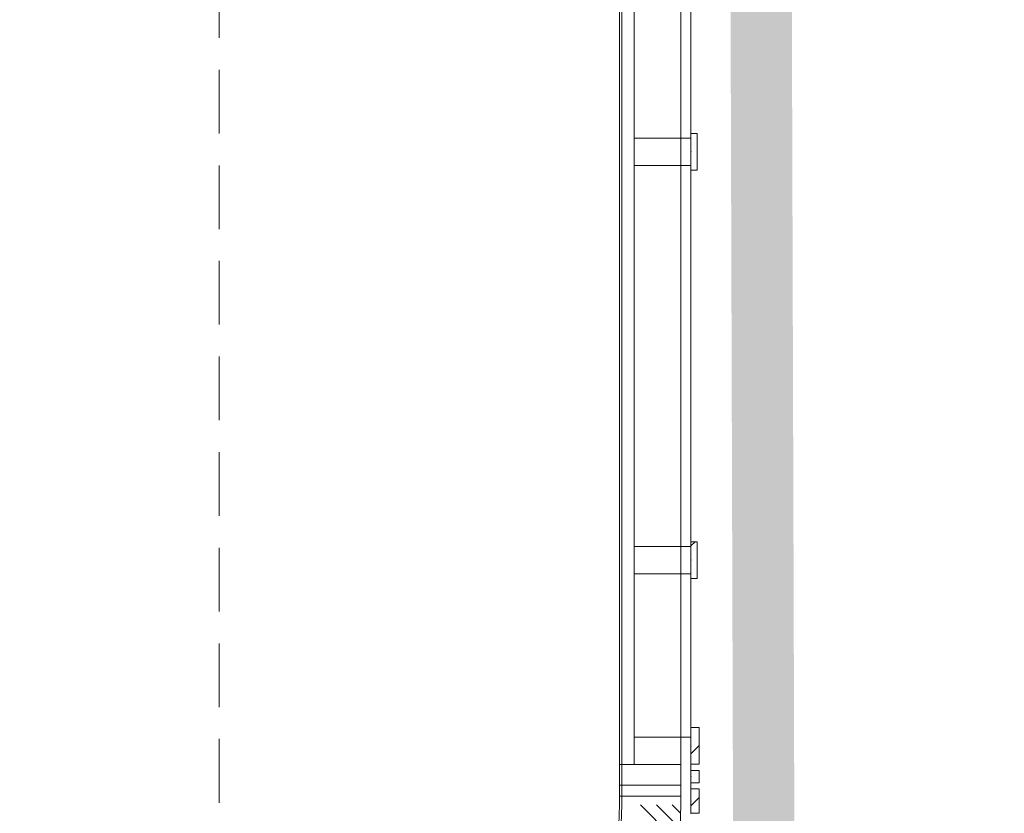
# Model space of a CAD drawing. Header units: millimetres. Extents: x -850 to 154668, y -80411 to 71019.
# Tile 209 of 236: x 79037 to 81447, y 11931 to 13874. Entities that reach past the tile are written whole.
import ezdxf

# ---------------------------------------------------------------- set-up
doc = ezdxf.new("R2010")
doc.units = ezdxf.units.MM
doc.header["$MEASUREMENT"] = 0
doc.linetypes.add('B0701', pattern=[234.119993, 155.999994, -78.119999])
doc.linetypes.add('B0703', pattern=[468.700004, 312.5, -156.200004])
for name, color, linetype in [('New_22 NC Binnenwanden', 7, 'Continuous'), ('New_22 NC Binnenwanden Doorsnede-arcering', 7, 'Continuous'), ('New_22 NC Binnenwanden Ramen', 7, 'Continuous'), ('New_24 Trappen', 7, 'Continuous'), ('New_Info Wandafwerking aanduiding', 7, 'Continuous'), ('New_Info Wandafwerking aanduiding Doorsnede-arcering', 7, 'Continuous'), ('New_Z Ruimtefuncties Zone omranding', 7, 'Continuous')]:
    doc.layers.add(name, color=color, linetype=linetype)
doc.linetypes.add('Regenwater', pattern='A,0,[1,UO-720 _wandafwerkingen BG_2022-06-211.Shx,S=11.404762,R=0,X=0,Y=0.005006],-1499.5,0', length=1499.5)
pattern_1 = [(45, (0, 0), (-63.63961, 63.63961), [])]

# ---------------------------------------------------------------- blocks, each defined once
blk = doc.blocks.new('Stair_3_1')
at = {"layer": 'New_24 Trappen', "color": 7, "linetype": 'B0701', "lineweight": 0}
blk.add_line((79525.1, 11020.3), (79525.1, 15082.1), dxfattribs=at)
blk = doc.blocks.new('*X316')
at = {"layer": 'New_22 NC Binnenwanden Doorsnede-arcering', "color": 254, "linetype": 'Continuous', "lineweight": 0, "true_color": 0xe9ebeb}
for p, q in [((80600.2, 12000), (80505, 12000)), ((80655, 12000), (80600.2, 12000)), ((80600.2, 11972.6), (80505, 11972.6)), ((80655, 11972.6), (80600.2, 11972.6))]:
    blk.add_line(p, q, dxfattribs=at)
blk = doc.blocks.new('*X317')
at = {"layer": 'New_22 NC Binnenwanden Doorsnede-arcering', "color": 254, "linetype": 'Continuous', "lineweight": 0, "true_color": 0xe9ebeb}
for p, q in [((80600.2, 14100), (80505, 14100)), ((80655, 14100), (80600.2, 14100)), ((80600.2, 14072.6), (80505, 14072.6)), ((80655, 14072.6), (80600.2, 14072.6))]:
    blk.add_line(p, q, dxfattribs=at)
blk = doc.blocks.new('R3 bl ol 22_2')
at = {"layer": 'New_22 NC Binnenwanden Ramen', "color": 1, "linetype": 'Continuous', "lineweight": 0}
for p, q in [((-1000, 0), (-933, 0)), ((-933, 0), (-933, -139)), ((-933, 0), (-533.5, 0)), ((-533.5, -139), (-533.5, 0)), ((-533.5, 0), (-500, 0)), ((-500, 0), (-466.5, 0)), ((-466.5, 0), (-466.5, -139)), ((-466.5, 0), (466.5, 0)), ((466.5, -139), (466.5, 0)), ((466.5, 0), (500, 0)), ((500, 0), (533.5, 0)), ((533.5, 0), (533.5, -139)), ((533.5, 0), (933, 0)), ((933, -139), (933, 0)), ((933, 0), (1000, 0)), ((-933, -139), (-1000, -139)), ((-533.5, -139), (-933, -139)), ((-500, -139), (-533.5, -139)), ((-466.5, -139), (-500, -139)), ((466.5, -139), (-466.5, -139)), ((500, -139), (466.5, -139)), ((533.5, -139), (500, -139)), ((933, -139), (533.5, -139)), ((1000, -139), (933, -139))]:
    blk.add_line(p, q, dxfattribs=at)
at = {"layer": 'New_22 NC Binnenwanden Ramen', "color": 9, "linetype": 'Continuous', "lineweight": 0}
for p, q in [((-1000, -25), (1000, -25)), ((-1000, -175), (1000, -175))]:
    blk.add_line(p, q, dxfattribs=at)
at = {"layer": 'New_22 NC Binnenwanden Ramen', "color": 7, "linetype": 'Continuous', "lineweight": 0}
for p, q in [((-1000, -25), (-1000, -139)), ((-1000, -25), (-1000, -139)), ((1000, -25), (1000, -139)), ((1000, -25), (1000, -139)), ((-1000, -139), (-1000, -175)), ((1000, -139), (1000, -175))]:
    blk.add_line(p, q, dxfattribs=at)
blk = doc.blocks.new('Wall_75_1', base_point=(80655, 11951.3))
at = {"layer": 'New_22 NC Binnenwanden', "color": 8, "linetype": 'Continuous', "lineweight": 0, "true_color": 0x778488}
for p, q in [((80541, 14050.3), (80505, 14050.3)), ((80655, 14050.3), (80541, 14050.3)), ((80541, 12050.3), (80505, 12050.3)), ((80655, 12050.3), (80541, 12050.3))]:
    blk.add_line(p, q, dxfattribs=at)
at = {"layer": 'New_22 NC Binnenwanden', "color": 8, "linetype": 'Continuous', "lineweight": 0, "true_color": 0x778488, "flags": 128}
for points in [[(80505, 14150.4), (80505, 14050.3)], [(80655, 14050.3), (80655, 14150.4)], [(80505, 12050.3), (80505, 11951.3)], [(80655, 11951.3), (80655, 12050.3)]]:
    blk.add_lwpolyline(points, dxfattribs=at)
at = {"layer": 'New_22 NC Binnenwanden', "color": 8, "lineweight": 0, "true_color": 0x778488}
for name in ['*X317', '*X316']:
    blk.add_blockref(name, (0, 0), dxfattribs=at)
at = {"layer": 'New_22 NC Binnenwanden Ramen', "color": 1, "linetype": 'Continuous', "lineweight": 0, "xscale": -1, "zscale": 1000, "rotation": 270}
blk.add_blockref('R3 bl ol 22_2', (80680, 13050.3), dxfattribs=at)
blk = doc.blocks.new('*X418')
at = {"layer": 'New_22 NC Binnenwanden Doorsnede-arcering', "color": 254, "linetype": 'Continuous', "lineweight": 0, "true_color": 0xe9ebeb}
for p, q in [((80556.4, 11951.3), (80647.1, 11860.7)), ((80595.2, 11951.3), (80650.2, 11896.4)), ((80634, 11951.3), (80653.3, 11932)), ((80483.5, 11755.1), (80604.6, 11634.2)), ((80474.5, 11725.4), (80596.4, 11603.6)), ((80465.5, 11695.6), (80587.9, 11573.2)), ((80456.5, 11665.8), (80575.6, 11546.8)), ((80447.5, 11636.1), (80563.3, 11520.3)), ((80361.1, 11453.4), (80443.9, 11370.6)), ((80347.6, 11428.1), (80424.5, 11351.2)), ((80330.9, 11406), (80405.1, 11331.8)), ((80313.4, 11384.7), (80385.8, 11312.4)), ((80295.9, 11363.4), (80366.4, 11293)), ((80424.5, 11351.2), (80452.9, 11322.8)), ((80443.9, 11370.6), (80468.9, 11345.6)), ((80405.1, 11331.8), (80437, 11300)), ((80385.8, 11312.4), (80421, 11277.2)), ((80366.4, 11293), (80405, 11254.3)), ((80141.9, 11209.5), (80212.5, 11139)), ((80163.2, 11227), (80231.9, 11158.4)), ((80120.6, 11192), (80193.1, 11119.6)), ((80077.1, 11157.9), (80154.3, 11080.8)), ((80099.3, 11174.5), (80173.7, 11100.2)), ((80231.9, 11158.4), (80272.1, 11118.2)), ((80212.5, 11139), (80251, 11100.5)), ((80193.1, 11119.6), (80228.2, 11084.5)), ((80173.7, 11100.2), (80205.4, 11068.5)), ((79898.8, 11067.1), (80011.4, 10954.6)), ((80154.3, 11080.8), (80182.5, 11052.5)), ((79809.5, 11040), (79932.1, 10917.5)), ((79839.3, 11049.1), (79958.5, 10929.9)), ((79869, 11058.1), (79985, 10942.2)), ((79779.7, 11031), (79901.6, 10909.2)), ((79555, 10986.6), (79555.5, 10986.1)), ((79555.5, 10986.1), (79680, 10861.7)), ((79555, 10947.8), (79644.3, 10858.5)), ((79555, 10909), (79608.6, 10855.4)), ((79555, 10870.2), (79572.9, 10852.3))]:
    blk.add_line(p, q, dxfattribs=at)
blk = doc.blocks.new('Wall_108_1', base_point=(79555, 10850.7))
at = {"layer": 'New_22 NC Binnenwanden', "color": 8, "linetype": 'Continuous', "lineweight": 0, "true_color": 0x778488}
for radius, start, end in [(1100.3, 270.0152, 0.0152), (950.3, 270.0163, 0.0163)]:
    blk.add_arc((79554.7, 11951), radius, start, end, dxfattribs=at)
at = {"layer": 'New_22 NC Binnenwanden', "color": 8, "lineweight": 0, "true_color": 0x778488}
blk.add_blockref('*X418', (0, 0), dxfattribs=at)
blk = doc.blocks.new('Curtain Wall_8_1')
at = {"layer": 'New_22 NC Binnenwanden Doorsnede-arcering', "linetype": 'Continuous', "lineweight": 0, "true_color": 0x000000}
h = blk.add_hatch(dxfattribs=at)
h.set_pattern_fill('310_Naaldhout__01__0001', color=18, style=0, pattern_type=2)
h.set_pattern_definition(pattern_1)
h.paths.add_polyline_path([(80699.9, 12050.7), (80700, 12140.7), (80680, 12140.7), (80679.9, 12050.7)])
h = blk.add_hatch(dxfattribs=at)
h.set_pattern_fill('310_Naaldhout__01__0001', color=18, style=0, pattern_type=2)
h.set_pattern_definition(pattern_1)
h.paths.add_polyline_path([(80699.9, 12005.7), (80699.9, 12035.7), (80679.9, 12035.7), (80679.9, 12005.7)])
h = blk.add_hatch(dxfattribs=at)
h.set_pattern_fill('310_Naaldhout__01__0001', color=18, style=0, pattern_type=2)
h.set_pattern_definition(pattern_1)
h.paths.add_polyline_path([(80699.8, 11930.7), (80699.9, 11990.7), (80679.9, 11990.7), (80679.8, 11930.7)])
at = {"layer": 'New_22 NC Binnenwanden', "color": 7, "linetype": 'Continuous', "lineweight": 0}
for p, q in [((80680, 12140.7), (80679.9, 12050.7)), ((80680, 12140.7), (80700, 12140.7)), ((80700, 12140.7), (80699.9, 12050.7)), ((80679.9, 12050.7), (80699.9, 12050.7)), ((80679.9, 12035.7), (80679.9, 12005.7)), ((80679.9, 12035.7), (80699.9, 12035.7)), ((80699.9, 12035.7), (80699.9, 12005.7)), ((80679.9, 12005.7), (80699.9, 12005.7)), ((80679.9, 11990.7), (80679.8, 11930.7)), ((80679.9, 11990.7), (80699.9, 11990.7)), ((80699.9, 11990.7), (80699.8, 11930.7)), ((80679.8, 11930.7), (80699.8, 11930.7))]:
    blk.add_line(p, q, dxfattribs=at)
at = {"layer": 'New_22 NC Binnenwanden', "color": 9, "linetype": 'B0703', "lineweight": 0}
for p, q in [((80680, 12140.7), (80680, 12095.7)), ((80680, 12095.7), (80679.9, 12020.7)), ((80679.9, 12020.7), (80679.8, 11960.7)), ((80679.8, 11960.7), (80679.8, 11930.7)), ((80679.8, 11930.7), (80679.8, 11930.7))]:
    blk.add_line(p, q, dxfattribs=at)
at = {"layer": 'New_22 NC Binnenwanden', "color": 1, "linetype": 'Continuous', "lineweight": 0}
for p, q in [((80680, 12140.7), (80680, 12140.7)), ((80680, 12095.7), (80680, 12140.7)), ((80679.9, 12020.7), (80680, 12095.7)), ((80679.8, 11960.7), (80679.9, 12020.7)), ((80679.8, 11930.7), (80679.8, 11960.7)), ((80679.8, 11930.7), (80679.8, 11930.7))]:
    blk.add_line(p, q, dxfattribs=at)
at = {"layer": 'New_22 NC Binnenwanden', "color": 9, "linetype": 'B0703', "lineweight": 0}
for p in [(80680, 12140.7), (80680, 12095.7), (80679.9, 12020.7), (80679.8, 11960.7)]:
    blk.add_point(p, dxfattribs=at)
at = {"layer": 'New_22 NC Binnenwanden', "color": 1, "linetype": 'Continuous', "lineweight": 0}
for p in [(80680, 12140.7), (80680, 12095.7), (80680, 12095.7), (80679.9, 12020.7), (80679.9, 12020.7), (80679.8, 11960.7), (80679.8, 11960.7), (80679.8, 11930.7)]:
    blk.add_point(p, dxfattribs=at)
blk = doc.blocks.new('Curtain Wall_11_1')
at = {"layer": 'New_22 NC Binnenwanden Doorsnede-arcering', "linetype": 'Continuous', "lineweight": 0, "true_color": 0x000000}
h = blk.add_hatch(dxfattribs=at)
h.set_pattern_fill('310_Naaldhout__01__0001', color=18, style=0, pattern_type=2)
h.set_pattern_definition(pattern_1)
h.paths.add_polyline_path([(80695, 12595.7), (80680, 12595.7), (80680, 12505.7), (80695, 12505.7)])
at = {"layer": 'New_22 NC Binnenwanden', "color": 9, "linetype": 'B0703', "lineweight": 0}
for p, q in [((80680, 12595.7), (80680, 12595.7)), ((80680, 12550.7), (80680, 12595.7)), ((80680, 12505.7), (80680, 12550.7)), ((80680, 12505.7), (80680, 12505.7))]:
    blk.add_line(p, q, dxfattribs=at)
at = {"layer": 'New_22 NC Binnenwanden', "color": 1, "linetype": 'Continuous', "lineweight": 0}
for p, q in [((80680, 12595.7), (80680, 12550.7)), ((80680, 12550.7), (80680, 12505.7)), ((80680, 12505.7), (80680, 12505.7))]:
    blk.add_line(p, q, dxfattribs=at)
at = {"layer": 'New_22 NC Binnenwanden', "color": 7, "linetype": 'Continuous', "lineweight": 0}
for p, q in [((80695, 12595.7), (80680, 12595.7)), ((80680, 12595.7), (80680, 12505.7)), ((80695, 12595.7), (80695, 12505.7)), ((80695, 12505.7), (80680, 12505.7))]:
    blk.add_line(p, q, dxfattribs=at)
at = {"layer": 'New_22 NC Binnenwanden', "color": 9, "linetype": 'B0703', "lineweight": 0}
for p in [(80680, 12595.7), (80680, 12550.7), (80680, 12550.7), (80680, 12505.7)]:
    blk.add_point(p, dxfattribs=at)
at = {"layer": 'New_22 NC Binnenwanden', "color": 1, "linetype": 'Continuous', "lineweight": 0}
for p in [(80680, 12595.7), (80680, 12595.7), (80680, 12550.7), (80680, 12550.7), (80680, 12505.7)]:
    blk.add_point(p, dxfattribs=at)
blk = doc.blocks.new('Curtain Wall_12_1')
at = {"layer": 'New_22 NC Binnenwanden Doorsnede-arcering', "linetype": 'Continuous', "lineweight": 0, "true_color": 0x000000}
h = blk.add_hatch(dxfattribs=at)
h.set_pattern_fill('310_Naaldhout__01__0001', color=18, style=0, pattern_type=2)
h.set_pattern_definition(pattern_1)
h.paths.add_polyline_path([(80695, 13595.7), (80680, 13595.7), (80680, 13505.7), (80695, 13505.7)])
at = {"layer": 'New_22 NC Binnenwanden', "color": 9, "linetype": 'B0703', "lineweight": 0}
for p, q in [((80680, 13595.7), (80680, 13595.7)), ((80680, 13550.7), (80680, 13595.7)), ((80680, 13505.7), (80680, 13550.7)), ((80680, 13505.7), (80680, 13505.7))]:
    blk.add_line(p, q, dxfattribs=at)
at = {"layer": 'New_22 NC Binnenwanden', "color": 1, "linetype": 'Continuous', "lineweight": 0}
for p, q in [((80680, 13595.7), (80680, 13550.7)), ((80680, 13550.7), (80680, 13505.7)), ((80680, 13505.7), (80680, 13505.7))]:
    blk.add_line(p, q, dxfattribs=at)
at = {"layer": 'New_22 NC Binnenwanden', "color": 7, "linetype": 'Continuous', "lineweight": 0}
for p, q in [((80695, 13595.7), (80680, 13595.7)), ((80680, 13595.7), (80680, 13505.7)), ((80695, 13595.7), (80695, 13505.7)), ((80695, 13505.7), (80680, 13505.7))]:
    blk.add_line(p, q, dxfattribs=at)
at = {"layer": 'New_22 NC Binnenwanden', "color": 9, "linetype": 'B0703', "lineweight": 0}
for p in [(80680, 13595.7), (80680, 13550.7), (80680, 13550.7), (80680, 13505.7)]:
    blk.add_point(p, dxfattribs=at)
at = {"layer": 'New_22 NC Binnenwanden', "color": 1, "linetype": 'Continuous', "lineweight": 0}
for p in [(80680, 13595.7), (80680, 13595.7), (80680, 13550.7), (80680, 13550.7), (80680, 13505.7)]:
    blk.add_point(p, dxfattribs=at)
blk = doc.blocks.new('Wall_765_1', base_point=(79656.3, 10745.1))
at = {"layer": 'New_Info Wandafwerking aanduiding Doorsnede-arcering', "linetype": 'Continuous', "lineweight": 0, "true_color": 0x99a3a6}
blk.add_hatch(color=253, dxfattribs=at).paths.add_polyline_path([(79660.5, 10595.1, 0.401897), (80932.8, 11951), (80782.8, 11950, -0.401132), (79656.3, 10745.1)])
blk = doc.blocks.new('Wall_766_1', base_point=(80782.8, 11950))
at = {"layer": 'New_Info Wandafwerking aanduiding Doorsnede-arcering', "linetype": 'Continuous', "lineweight": 0, "true_color": 0x99a3a6}
blk.add_hatch(color=253, dxfattribs=at).paths.add_polyline_path([(80932.8, 11951), (80926.1, 14148.9), (80776.1, 14150), (80782.8, 11950)])

msp = doc.modelspace()

# ---------------------------------------------------------------- linework, layer by layer
at = {"layer": 'New_Z Ruimtefuncties Zone omranding', "color": 41, "linetype": 'Continuous', "lineweight": 0, "true_color": 0xffeeaa, "flags": 128}
for points in [[(80260, 17150), (77760, 17150), (77760, 15251.3), (79555, 15251.3, -0.414214), (80655, 14151.3), (80655, 11950.6, -0.414214), (79555, 10850.6), (77160.1, 10850.6), (77160.1, 8950), (87760, 8950), (87760, 4750), (89710, 4750), (89710, 26100), (87760, 26100), (87760, 17150), (80560, 17150)], [(74268, 15106.7, 0.414211), (73312.6, 14150), (73312.6, 11994.6), (73314.3, 11994.6, 0.414214), (74223.4, 10996.3), (74223.4, 10995.9), (79555, 10995.9, 0.414214), (80510.4, 11951.3), (80510.4, 14150, 0.414214), (79555, 15105.4), (77760, 15105.4)]]:
    msp.add_lwpolyline(points, format="xyb", close=True, dxfattribs=at)

# ---------------------------------------------------------------- block references
at = {"layer": 'New_22 NC Binnenwanden', "color": 8, "lineweight": 0, "true_color": 0x778488}
for name, p in [('Wall_75_1', (80655, 11951.3)), ('Wall_108_1', (79555, 10850.7))]:
    msp.add_blockref(name, p, dxfattribs=at)
at = {"layer": 'New_22 NC Binnenwanden', "linetype": 'Continuous', "lineweight": 0}
for name in ['Curtain Wall_12_1', 'Curtain Wall_11_1', 'Curtain Wall_8_1']:
    msp.add_blockref(name, (0, 0), dxfattribs=at)
at = {"layer": 'New_24 Trappen', "color": 7, "linetype": 'Regenwater', "lineweight": 0}
msp.add_blockref('Stair_3_1', (0, 0), dxfattribs=at)
at = {"layer": 'New_Info Wandafwerking aanduiding', "color": 1, "lineweight": 0}
for name, p in [('Wall_766_1', (80782.8, 11950)), ('Wall_765_1', (79656.3, 10745.1))]:
    msp.add_blockref(name, p, dxfattribs=at)

doc.saveas('drawing.dxf')
